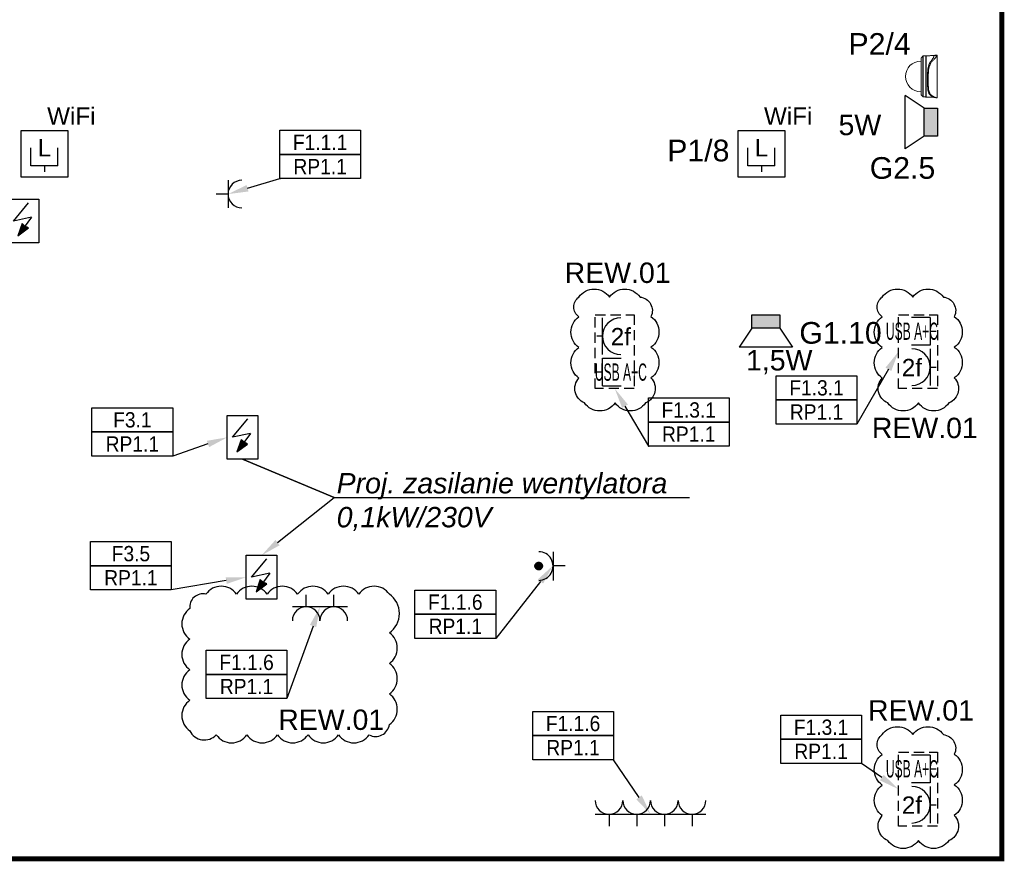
# Model space of a CAD drawing. Header units: millimetres. Extents: x 38232 to 48274, y 14703 to 20376.
# Tile 21 of 23: x 43158 to 44125, y 14738 to 15564. Entities that reach past the tile are written whole.
import ezdxf
from ezdxf import colors
from ezdxf.entities.mleader import LeaderData, LeaderLine
from ezdxf.enums import TextEntityAlignment as Align
from ezdxf.math import Vec2, Vec3

# ---------------------------------------------------------------- set-up
doc = ezdxf.new("R2010")
doc.units = ezdxf.units.MM
doc.linetypes.add('DASHED', pattern=[0.75, 0.5, -0.25])
doc.linetypes.add('PHANTOM', pattern=[12.7, 6.35, -1.27, 1.27, -1.27, 1.27, -1.27])
for name, color, linetype in [('_IE_Adresy_Obwodów', 246, 'Continuous'), ('_IE_Gniazda_230V_IP20', 5, 'Continuous'), ('_IE_Gniazda_230V_IP44', 5, 'Continuous'), ('_IE_Gniazdo_LAN_TV', 5, 'Continuous'), ('_IE_Kamery zewnętrzne', 170, 'Continuous'), ('_IE_Opisy obwodów', 244, 'Continuous'), ('_IE_Punkt_GPD_PPD', 5, 'Continuous'), ('_IE_Punkty_Zasilania', 5, 'Continuous'), ('_IE_Radiowezel', 200, 'Continuous'), ('_IE_Radiowęzeł okablowanie', 190, 'Continuous'), ('_IE_REW01', 30, 'Continuous'), ('_IE_Strefy oddziaływania rozdzielnic elektrycznych', 240, 'Continuous'), ('_IE_Zestaw_PEL', 5, 'Continuous')]:
    doc.layers.add(name, color=color, linetype=linetype)
doc.styles.add('ARIAL', font='arial.ttf')
doc.styles.get("Standard").update_dxf_attribs({"font": 'ARIAL.TTF'})

# ---------------------------------------------------------------- blocks, each defined once
blk = doc.blocks.new('*U5050')
at = {"layer": '_IE_Gniazda_230V_IP20', "color": 5}
for p, q in [((-13.57, -13.57), (13.57, -13.57)), ((0, -13.57), (0, -25.33))]:
    blk.add_line(p, q, dxfattribs=at)
blk.add_arc((0, 0), 13.57, 180, 0, dxfattribs=at)
at = {"layer": '_IE_Gniazda_230V_IP20', "color": 240, "style": 'ARIAL', "flags": 12}
blk.add_attdef('WYS', text='', height=17, rotation=270, dxfattribs=at).set_placement((0, 59.07), align=Align.MIDDLE)
blk.add_attdef('IL', text='', height=17, dxfattribs=at).set_placement((0, 0), align=Align.MIDDLE)
blk = doc.blocks.new('*U5169')
at = {"layer": '_IE_Gniazda_230V_IP20', "color": 5}
for p, q in [((-13.57, 13.57), (-13.57, -13.57)), ((-13.57, 0), (-25.33, 0))]:
    blk.add_line(p, q, dxfattribs=at)
blk.add_arc((0, 0), 13.57, 90, 270, dxfattribs=at)
at = {"layer": '_IE_Gniazda_230V_IP20', "color": 240, "style": 'ARIAL', "flags": 12}
for tag, p in [('IL', (0, 0)), ('WYS3', (59.06, 0.96))]:
    blk.add_attdef(tag, text='', height=17, dxfattribs=at).set_placement(p, align=Align.MIDDLE)
blk = doc.blocks.new('*U7910')
at = {"layer": '_IE_Gniazdo_LAN_TV', "color": 5}
for p, q in [((-13.4, 7.16), (-13.4, 24.99)), ((13.1, 7.16), (13.1, 24.99)), ((13.1, 7.16), (-13.4, 7.16)), ((0, 7.16), (0, 1.52))]:
    blk.add_line(p, q, dxfattribs=at)
at = {"layer": '_IE_Gniazdo_LAN_TV', "color": 170, "ltscale": 20}
blk.add_lwpolyline([(22.82, -3.83), (-22.82, -3.83), (-22.82, 42.13), (22.82, 42.13)], close=True, dxfattribs=at)
at = {"color": 240, "style": 'ARIAL', "flags": 12}
blk.add_attdef('WIFI', text='', height=17, dxfattribs=at).set_placement((26.3, 56.59), align=Align.MIDDLE)
at = {"layer": '_IE_Gniazdo_LAN_TV', "color": 240, "style": 'ARIAL', "flags": 12}
blk.add_attdef('LAN', text='', height=17, dxfattribs=at).set_placement((0, 24.99), align=Align.MIDDLE)
blk = doc.blocks.new('G$C06D19BF9')
at = {"layer": '_IE_Radiowezel'}
h = blk.add_hatch(color=256, dxfattribs=at)
h.dxf.hatch_style = 1
h.paths.add_polyline_path([(13.09, 13.85), (-0.02, 13.83), (0.02, -13.83), (13.13, -13.82)])
at = {"layer": '_IE_Radiowezel', "ltscale": 0.02}
for p, q in [((13.09, 13.85), (31.75, 26.18)), ((31.75, 26.18), (31.81, -26.1)), ((13.13, -13.82), (31.81, -26.1))]:
    blk.add_line(p, q, dxfattribs=at)
blk.add_lwpolyline([(13.09, 13.85), (13.13, -13.82), (0.02, -13.83), (-0.02, 13.83)], close=True, dxfattribs=at)
blk.add_lwpolyline([(13.09, 13.85), (13.13, -13.82)], dxfattribs=at)
blk = doc.blocks.new('A$C6C8F0AEB')
at = {"layer": '_IE_Kamery zewnętrzne', "linetype": 'Continuous', "lineweight": 15}
for p, q in [((151.5, 227.1), (16.5, 227.1)), ((151.5, 225.6), (16.5, 225.6)), ((108.6, 235.3), (17.2, 235.3)), ((17.8, 236.7), (108.3, 236.7)), ((106.3, 241.6), (23.3, 241.6)), ((24.6, 242.1), (105.8, 242.1)), ((105.8, 242.1), (143.5, 242.1)), ((144.8, 241.6), (106.3, 241.6)), ((108.3, 236.7), (150.3, 236.7)), ((150.9, 235.3), (108.6, 235.3)), ((72, 221.2), (71.8, 219.8)), ((153.8, 189.6), (14.3, 189.6))]:
    blk.add_line(p, q, dxfattribs=at)
at = {"layer": '_IE_Kamery zewnętrzne', "linetype": 'PHANTOM', "lineweight": 0}
blk.add_line((152.5, 193.2), (151.3, 200.6), dxfattribs=at)
at = {"layer": '_IE_Kamery zewnętrzne', "linetype": 'Continuous', "lineweight": 15}
for centre, radius, start, end in [((84, 243.2), 50, 0, 180), ((19.2, 235.2), 2, 132, 177), ((24.6, 240.1), 2, 90, 132), ((143.5, 240.1), 2, 48, 90), ((148.9, 235.2), 2, 3, 48), ((81.6, 218.8), 9.8, 174.3275, 179.7907)]:
    blk.add_arc(centre, radius, start, end, dxfattribs=at)
at = {"layer": '_IE_Kamery zewnętrzne', "linetype": 'PHANTOM', "lineweight": 0}
blk.add_arc((150.5, 192.8), 2.03, 1.9674, 9.3093, dxfattribs=at)
at = {"layer": '_IE_Kamery zewnętrzne', "linetype": 'Continuous', "lineweight": 15}
for points in [[(16.5, 225.6), (15.7, 200.9)], [(16.5, 227.1), (16.5, 225.6)], [(17.2, 235.3), (16.7, 227.1)], [(23.3, 241.6), (17.8, 236.7)], [(34, 243.2), (34, 242.1)], [(134, 242.1), (134, 243.2)], [(150.3, 236.7), (144.8, 241.6)], [(151.3, 227.1), (150.9, 235.3)], [(151.5, 225.6), (151.5, 227.1)], [(152.4, 200.9), (151.5, 225.6)], [(14.5, 193.5), (14.5, 193.5)], [(14.4, 193.1), (14.3, 189.6)], [(153.8, 189.6), (153.7, 193.1)], [(153.7, 193.1), (153.7, 193.1)]]:
    blk.add_open_spline(points, degree=1, dxfattribs=at)
for points, knots in [([(71.8, 218.9), (70.4, 218.9), (67.6, 218.8), (63.6, 218.8), (59.5, 218.8), (55.2, 218.7), (50.7, 218.5), (46, 218.2), (41.5, 217.8), (37.6, 217.1), (34.2, 216.2), (31.3, 215.1), (28.7, 213.7), (26.4, 212.1), (24.2, 210.2), (22.2, 208), (20.4, 205.6), (18.8, 202.9), (17.4, 200.2), (16.4, 198), (15.7, 196.3), (15.2, 195.1), (14.8, 194.2), (14.5, 193.5), (14.4, 193.2), (14.4, 193.1), (14.4, 193.1), (14.4, 193.1)], [0, 0, 0, 0, 0.0413913, 0.0827825, 0.1248124, 0.1668422, 0.2203847, 0.2739243, 0.3290324, 0.3841284, 0.4272012, 0.4705759, 0.5131144, 0.5556592, 0.5992864, 0.6429226, 0.6911467, 0.7393804, 0.7881474, 0.8368912, 0.8659941, 0.8950803, 0.925238, 0.9554003, 0.9965292, 0.9989326, 1, 1, 1, 1]), ([(15.7, 201), (15.6, 200.3), (15.4, 199.1), (15.1, 197.2), (14.8, 195.3), (14.5, 194.1), (14.4, 193.4)], [0, 0, 0, 0, 0.249971, 0.499961, 0.749971, 1, 1, 1, 1]), ([(14.5, 193.5), (14.5, 193.4), (14.4, 193.4), (14.4, 193.3), (14.4, 193.2)], [0, 0, 0, 0, 0.588017, 1, 1, 1, 1]), ([(15.7, 200.9), (15.7, 201), (15.8, 201.1), (16.1, 201.8), (16.6, 202.9), (17.3, 204.3), (18.5, 206.3), (20.2, 208.9), (22.4, 211.6), (24.8, 213.9), (27.1, 215.7), (29.7, 217.2), (32.6, 218.4), (35.9, 219.3), (39.6, 220), (43.4, 220.4), (47.4, 220.7), (51.6, 220.9), (56.1, 221), (60.9, 221.1), (66.2, 221.2), (70, 221.2), (72, 221.2)], [0, 0, 0, 0, 0.0234257, 0.0634402, 0.1034671, 0.1451543, 0.1868665, 0.2573195, 0.327782, 0.3762365, 0.4247396, 0.4731344, 0.5232572, 0.5733879, 0.6251226, 0.6768646, 0.726889, 0.7769156, 0.8280454, 0.8791755, 0.9393608, 1, 1, 1, 1]), ([(152.6, 192.9), (152.3, 192.9), (151.7, 192.9), (150.6, 192.9), (149.2, 193.1), (147.6, 193.5), (146, 194.4), (144.4, 195.6), (142.3, 197.4), (139.7, 199.9), (136.6, 203), (133.2, 206.1), (129.5, 209.1), (125.8, 211.5), (122, 213.4), (118, 215), (113.3, 216.4), (108.1, 217.3), (103, 217.9), (98.2, 218.3), (93.4, 218.5), (88.2, 218.7), (82.7, 218.8), (77.2, 218.8), (73.6, 218.9), (71.8, 218.9)], [0, 0, 0, 0, 0.037237, 0.074586, 0.111845, 0.14896, 0.180258, 0.21169, 0.243035, 0.293455, 0.344108, 0.394814, 0.445368, 0.495703, 0.535577, 0.575445, 0.625933, 0.676589, 0.727131, 0.766993, 0.806857, 0.855063, 0.903426, 0.951791, 1, 1, 1, 1]), ([(151.3, 200.6), (151, 200.6), (150.3, 200.6), (148.8, 200.7), (147, 201), (145.2, 201.8), (143.4, 203), (141.4, 204.4), (139, 206.2), (136.2, 208.4), (132.8, 210.8), (129.1, 213.2), (125, 215.4), (120.9, 217.2), (116.6, 218.4), (112.2, 219.3), (107.7, 220), (102.5, 220.5), (96.6, 220.8), (90.2, 221), (83.8, 221.1), (77.8, 221.2), (73.9, 221.2), (72, 221.2)], [0, 0, 0, 0, 0.047011, 0.094082, 0.140988, 0.176744, 0.212695, 0.248777, 0.284714, 0.335004, 0.385555, 0.436103, 0.48645, 0.536569, 0.581255, 0.626122, 0.671031, 0.715773, 0.775032, 0.834441, 0.893711, 0.946855, 1, 1, 1, 1]), ([(151.3, 200.6), (151.5, 200.6), (151.9, 200.6), (152.3, 200.7), (152.4, 200.7), (152.4, 200.8), (152.4, 200.9)], [0, 0, 0, 0, 0.313886, 0.627761, 0.946651, 1, 1, 1, 1]), ([(153.6, 193.4), (153.5, 194.1), (153.3, 195.3), (153, 197.2), (152.7, 199.1), (152.5, 200.3), (152.4, 201)], [0, 0, 0, 0, 0.2500292, 0.500039, 0.7500294, 1, 1, 1, 1]), ([(153.7, 193.1), (153.7, 193.2), (153.7, 193.3), (153.6, 193.4), (153.6, 193.4)], [0, 0, 0, 0, 0.543073, 1, 1, 1, 1])]:
    blk.add_open_spline(points, degree=3, knots=knots, dxfattribs=at)
at = {"layer": '_IE_Kamery zewnętrzne', "linetype": 'PHANTOM', "lineweight": 0}
for points, knots in [([(152.5, 193.2), (152.5, 193.2), (152.7, 193.2), (153.2, 193.2), (153.6, 193.2), (153.7, 193.2), (153.6, 193.4), (153.6, 193.5)], [0, 0, 0, 0, 0.000005, 0.31556, 0.631098, 0.952848, 1, 1, 1, 1]), ([(153.7, 193.1), (153.7, 193.1), (153.6, 192.9), (153.3, 192.9), (152.8, 192.9), (152.6, 192.9)], [0, 0, 0, 0, 0.3088251, 0.6544016, 1, 1, 1, 1])]:
    blk.add_open_spline(points, degree=3, knots=knots, dxfattribs=at)
blk = doc.blocks.new('KWIP')
at = {"layer": '_IE_Kamery zewnętrzne', "lineweight": 5, "ltscale": 10, "xscale": 3.75, "yscale": 3.75, "zscale": 3.75}
blk.add_blockref('A$C6C8F0AEB', (267071, 190001), dxfattribs=at)
blk = doc.blocks.new('*U7952')
at = {"layer": '_IE_Gniazda_230V_IP44'}
h = blk.add_hatch(color=256, dxfattribs=at)
edge = h.paths.add_edge_path()
edge.add_arc((18.26, 18.32), 4.34, 180.18053, 540.18053)
for p, q in [((32.33, 32.47), (32.42, 4.25)), ((32.37, 18.9), (44.13, 18.94))]:
    blk.add_line(p, q, dxfattribs=at)
blk.add_circle((18.26, 18.32), 3.62, dxfattribs=at)
blk.add_arc((18.26, 18.32), 14.11, 270.18053, 90.18053, dxfattribs=at)
blk = doc.blocks.new('_punkt_zasilania')
at = {"layer": '_IE_Punkty_Zasilania'}
blk.add_hatch(color=94, dxfattribs=at).paths.add_polyline_path([(9.55, 7.16), (20.02, 14.82), (16.48, 16.55), (13.76, 19.1)])
at = {"layer": '_IE_Punkty_Zasilania', "color": 5}
for p, q in [((0, 42.94), (30.1, 42.94)), ((0, 0), (0, 42.94)), ((30.1, 42.94), (30.1, 0)), ((30.1, 0), (0, 0))]:
    blk.add_line(p, q, dxfattribs=at)
at = {"layer": '_IE_Punkty_Zasilania', "color": 94}
for p, q in [((5.24, 21.47), (20.04, 39.55)), ((22.96, 25.32), (5.24, 21.47)), ((22.96, 25.32), (9.55, 7.16)), ((13.76, 19.1), (9.55, 7.16)), ((9.55, 7.16), (20.02, 14.82)), ((16.48, 16.55), (13.76, 19.1)), ((20.02, 14.82), (16.48, 16.55))]:
    blk.add_line(p, q, dxfattribs=at)
blk = doc.blocks.new('*U42562')
at = {"layer": '_IE_Zestaw_PEL', "color": 230, "linetype": 'DASHED', "ltscale": 20}
for p, q in [((-2.06, 72.48), (36.24, 72.48)), ((-2.06, 0), (-2.06, 72.48)), ((36.24, 72.48), (36.24, 0)), ((36.24, 0), (-2.06, 0))]:
    blk.add_line(p, q, dxfattribs=at)
at = {"layer": '_IE_Zestaw_PEL'}
for p, q in [((29.09, 69.81), (10.71, 69.81)), ((29.09, 69.81), (29.09, 42.51)), ((29.09, 56.31), (34.72, 56.31)), ((29.09, 42.51), (10.71, 42.51)), ((29.09, 39.09), (29.09, 3.09)), ((29.09, 21.09), (34.72, 21.09))]:
    blk.add_line(p, q, dxfattribs=at)
blk.add_arc((11.09, 21.09), 18, 270, 90, dxfattribs=at)
at = {"layer": '_IE_Zestaw_PEL', "color": 240, "style": 'ARIAL', "flags": 12}
for tag, p in [('L5', (11.09, 56.31)), ('G5', (11.09, 21.09))]:
    blk.add_attdef(tag, text='', height=17, dxfattribs=at).set_placement(p, align=Align.MIDDLE)
blk = doc.blocks.new('*U42561')
at = {"layer": '_IE_Zestaw_PEL', "color": 230, "linetype": 'DASHED', "ltscale": 20}
for p, q in [((-2.06, 72.48), (36.24, 72.48)), ((-2.06, 0), (-2.06, 72.48)), ((36.24, 72.48), (36.24, 0)), ((36.24, 0), (-2.06, 0))]:
    blk.add_line(p, q, dxfattribs=at)
at = {"layer": '_IE_Zestaw_PEL'}
for p, q in [((5.1, 33.39), (5.1, 69.39)), ((5.1, 51.39), (-0.54, 51.39)), ((5.1, 29.98), (23.47, 29.98)), ((5.1, 2.67), (5.1, 29.98)), ((5.1, 16.17), (-0.54, 16.17)), ((5.1, 2.67), (23.47, 2.67))]:
    blk.add_line(p, q, dxfattribs=at)
blk.add_arc((23.1, 51.39), 18, 90, 270, dxfattribs=at)
at = {"layer": '_IE_Zestaw_PEL', "color": 240, "style": 'ARIAL', "flags": 12}
for tag, p in [('G4', (23.1, 51.39)), ('L4', (23.1, 16.17))]:
    blk.add_attdef(tag, text='', height=17, dxfattribs=at).set_placement(p, align=Align.MIDDLE)
blk = doc.blocks.new('*U21588')
at = {"layer": '_IE_Gniazda_230V_IP20', "color": 5}
for p, q in [((-13.57, -13.57), (13.57, -13.57)), ((0, -13.57), (0, -25.33))]:
    blk.add_line(p, q, dxfattribs=at)
blk.add_arc((0, 0), 13.57, 180, 0, dxfattribs=at)
at = {"layer": '_IE_Gniazda_230V_IP20', "color": 240, "style": 'ARIAL', "flags": 12}
blk.add_attdef('WYS', text='', height=17, rotation=270, dxfattribs=at).set_placement((0, 59.07), align=Align.MIDDLE)
blk.add_attdef('IL', text='', height=17, dxfattribs=at).set_placement((0, 0), align=Align.MIDDLE)
blk = doc.blocks.new('*U42845')
at = {"layer": '_IE_Adresy_Obwodów', "color": 7}
for points in [[(-792.5, 474.4), (0, 474.4), (0, 237.2), (-792.5, 237.2)], [(-792.5, 237.2), (0, 237.2), (0, 0), (-792.5, 0)]]:
    blk.add_lwpolyline(points, close=True, dxfattribs=at)
at = {"layer": '_IE_Adresy_Obwodów', "width": 0.9, "flags": 12}
for tag, p in [('ADRES', (-396.2, 355.8)), ('ROZDZ', (-396.2, 118.6))]:
    blk.add_attdef(tag, text='', height=150, dxfattribs=at).set_placement(p, align=Align.MIDDLE)
ml = blk.add_multileader_mtext('Standard')
ml.set_content(' ')
ml.set_leader_properties()
ml.build(insert=Vec2(0, 0))
ml.multileader.update_dxf_attribs({"arrow_head_size": 200})
ctx = ml.context
ctx.base_point, ctx.arrow_head_size, ctx.plane_origin = Vec3(-13.6, 0), 200, Vec3(553.5, 71.8)
ctx.text_align_type = 2
notes = []
notes.append((ctx, [(0, (1, 1, 0), (0, 0), (-1, 0), 8, [(0, [(736.2, 124.5), (0, 0)], 0, [])])]))
ctx.mtext.insert, ctx.mtext.alignment, ctx.mtext.flow_direction = Vec3(-10, 2), 3, 5
for ctx, leaders in notes:
    for number, flags, end, landing, length, lines in leaders:
        leader = LeaderData()
        leader.index, (leader.has_last_leader_line, leader.has_dogleg_vector, leader.attachment_direction) = number, flags
        leader.last_leader_point, leader.dogleg_vector, leader.dogleg_length = Vec3(end), Vec3(landing), length
        for number, points, colour, breaks in lines:
            line = LeaderLine()
            line.index, line.vertices, line.color, line.breaks = number, Vec3.list(points), colors.encode_raw_color(colour), breaks
            leader.lines.append(line)
        ctx.leaders.append(leader)
blk = doc.blocks.new('*U42843')
at = {"layer": '_IE_Adresy_Obwodów', "color": 7}
for points in [[(-792.5, 474.4), (0, 474.4), (0, 237.2), (-792.5, 237.2)], [(-792.5, 237.2), (0, 237.2), (0, 0), (-792.5, 0)]]:
    blk.add_lwpolyline(points, close=True, dxfattribs=at)
at = {"layer": '_IE_Adresy_Obwodów', "width": 0.9, "flags": 12}
for tag, p in [('ADRES', (-396.2, 355.8)), ('ROZDZ', (-396.2, 118.6))]:
    blk.add_attdef(tag, text='', height=150, dxfattribs=at).set_placement(p, align=Align.MIDDLE)
ml = blk.add_multileader_mtext('Standard')
ml.set_content(' ')
ml.set_leader_properties()
ml.build(insert=Vec2(0, 0))
ml.multileader.update_dxf_attribs({"arrow_head_size": 200})
ctx = ml.context
ctx.base_point, ctx.arrow_head_size, ctx.plane_origin = Vec3(-13.6, 0), 200, Vec3(553.5, 71.8)
ctx.text_align_type = 2
notes = []
notes.append((ctx, [(0, (1, 1, 0), (0, 0), (-1, 0), 8, [(0, [(535.1, 184.1), (0, 0)], 0, [])])]))
ctx.mtext.insert, ctx.mtext.alignment, ctx.mtext.flow_direction = Vec3(-10, 2), 3, 5
for ctx, leaders in notes:
    for number, flags, end, landing, length, lines in leaders:
        leader = LeaderData()
        leader.index, (leader.has_last_leader_line, leader.has_dogleg_vector, leader.attachment_direction) = number, flags
        leader.last_leader_point, leader.dogleg_vector, leader.dogleg_length = Vec3(end), Vec3(landing), length
        for number, points, colour, breaks in lines:
            line = LeaderLine()
            line.index, line.vertices, line.color, line.breaks = number, Vec3.list(points), colors.encode_raw_color(colour), breaks
            leader.lines.append(line)
        ctx.leaders.append(leader)
blk = doc.blocks.new('*U36162')
at = {"layer": '_IE_Adresy_Obwodów', "color": 7}
for points in [[(-792.5, 474.4), (0, 474.4), (0, 237.2), (-792.5, 237.2)], [(-792.5, 237.2), (0, 237.2), (0, 0), (-792.5, 0)]]:
    blk.add_lwpolyline(points, close=True, dxfattribs=at)
at = {"layer": '_IE_Adresy_Obwodów', "width": 0.9, "flags": 12}
for tag, p in [('ADRES', (-396.2, 355.8)), ('ROZDZ', (-396.2, 118.6))]:
    blk.add_attdef(tag, text='', height=150, dxfattribs=at).set_placement(p, align=Align.MIDDLE)
ml = blk.add_multileader_mtext('Standard')
ml.set_content(' ')
ml.set_leader_properties()
ml.build(insert=Vec2(0, 0))
ml.multileader.update_dxf_attribs({"arrow_head_size": 200})
ctx = ml.context
ctx.base_point, ctx.arrow_head_size, ctx.plane_origin = Vec3(-784.5, 0), 200, Vec3(-1345.9, 71.8)
notes = []
notes.append((ctx, [(0, (1, 1, 0), (-792.5, 0), (1, 0), 8, [(0, [(-1300.1, -151.7), (-792.5, 0)], 0, [])])]))
ctx.mtext.insert, ctx.mtext.flow_direction = Vec3(-782.5, 2), 5
for ctx, leaders in notes:
    for number, flags, end, landing, length, lines in leaders:
        leader = LeaderData()
        leader.index, (leader.has_last_leader_line, leader.has_dogleg_vector, leader.attachment_direction) = number, flags
        leader.last_leader_point, leader.dogleg_vector, leader.dogleg_length = Vec3(end), Vec3(landing), length
        for number, points, colour, breaks in lines:
            line = LeaderLine()
            line.index, line.vertices, line.color, line.breaks = number, Vec3.list(points), colors.encode_raw_color(colour), breaks
            leader.lines.append(line)
        ctx.leaders.append(leader)
blk = doc.blocks.new('*U42711')
at = {"layer": '_IE_Adresy_Obwodów', "color": 7}
for points in [[(-792.5, 474.4), (0, 474.4), (0, 237.2), (-792.5, 237.2)], [(-792.5, 237.2), (0, 237.2), (0, 0), (-792.5, 0)]]:
    blk.add_lwpolyline(points, close=True, dxfattribs=at)
at = {"layer": '_IE_Adresy_Obwodów', "width": 0.9, "flags": 12}
for tag, p in [('ADRES', (-396.2, 355.8)), ('ROZDZ', (-396.2, 118.6))]:
    blk.add_attdef(tag, text='', height=150, dxfattribs=at).set_placement(p, align=Align.MIDDLE)
ml = blk.add_multileader_mtext('Standard')
ml.set_content(' ')
ml.set_leader_properties()
ml.build(insert=Vec2(0, 0))
ml.multileader.update_dxf_attribs({"arrow_head_size": 200})
ctx = ml.context
ctx.base_point, ctx.arrow_head_size, ctx.plane_origin = Vec3(-13.6, 0), 200, Vec3(553.5, 71.8)
ctx.text_align_type = 2
notes = []
notes.append((ctx, [(0, (1, 1, 0), (0, 0), (-1, 0), 8, [(0, [(364.1, -253.1), (0, 0)], 0, [])])]))
ctx.mtext.insert, ctx.mtext.alignment, ctx.mtext.flow_direction = Vec3(-10, 2), 3, 5
for ctx, leaders in notes:
    for number, flags, end, landing, length, lines in leaders:
        leader = LeaderData()
        leader.index, (leader.has_last_leader_line, leader.has_dogleg_vector, leader.attachment_direction) = number, flags
        leader.last_leader_point, leader.dogleg_vector, leader.dogleg_length = Vec3(end), Vec3(landing), length
        for number, points, colour, breaks in lines:
            line = LeaderLine()
            line.index, line.vertices, line.color, line.breaks = number, Vec3.list(points), colors.encode_raw_color(colour), breaks
            leader.lines.append(line)
        ctx.leaders.append(leader)
blk = doc.blocks.new('*U36187')
at = {"layer": '_IE_Adresy_Obwodów', "color": 7}
for points in [[(-792.5, 474.4), (0, 474.4), (0, 237.2), (-792.5, 237.2)], [(-792.5, 237.2), (0, 237.2), (0, 0), (-792.5, 0)]]:
    blk.add_lwpolyline(points, close=True, dxfattribs=at)
at = {"layer": '_IE_Adresy_Obwodów', "width": 0.9, "flags": 12}
for tag, p in [('ADRES', (-396.2, 355.8)), ('ROZDZ', (-396.2, 118.6))]:
    blk.add_attdef(tag, text='', height=150, dxfattribs=at).set_placement(p, align=Align.MIDDLE)
ml = blk.add_multileader_mtext('Standard')
ml.set_content(' ')
ml.set_leader_properties()
ml.build(insert=Vec2(0, 0))
ml.multileader.update_dxf_attribs({"arrow_head_size": 200})
ctx = ml.context
ctx.base_point, ctx.arrow_head_size, ctx.plane_origin = Vec3(-13.6, 0), 200, Vec3(553.5, 71.8)
ctx.text_align_type = 2
notes = []
notes.append((ctx, [(0, (1, 1, 0), (0, 0), (-1, 0), 8, [(0, [(408.7, 710.9), (0, 0)], 0, [])])]))
ctx.mtext.insert, ctx.mtext.alignment, ctx.mtext.flow_direction = Vec3(-10, 2), 3, 5
for ctx, leaders in notes:
    for number, flags, end, landing, length, lines in leaders:
        leader = LeaderData()
        leader.index, (leader.has_last_leader_line, leader.has_dogleg_vector, leader.attachment_direction) = number, flags
        leader.last_leader_point, leader.dogleg_vector, leader.dogleg_length = Vec3(end), Vec3(landing), length
        for number, points, colour, breaks in lines:
            line = LeaderLine()
            line.index, line.vertices, line.color, line.breaks = number, Vec3.list(points), colors.encode_raw_color(colour), breaks
            leader.lines.append(line)
        ctx.leaders.append(leader)
blk = doc.blocks.new('*U36181')
at = {"layer": '_IE_Adresy_Obwodów', "color": 7}
for points in [[(-792.5, 474.4), (0, 474.4), (0, 237.2), (-792.5, 237.2)], [(-792.5, 237.2), (0, 237.2), (0, 0), (-792.5, 0)]]:
    blk.add_lwpolyline(points, close=True, dxfattribs=at)
at = {"layer": '_IE_Adresy_Obwodów', "width": 0.9, "flags": 12}
for tag, p in [('ADRES', (-396.2, 355.8)), ('ROZDZ', (-396.2, 118.6))]:
    blk.add_attdef(tag, text='', height=150, dxfattribs=at).set_placement(p, align=Align.MIDDLE)
ml = blk.add_multileader_mtext('Standard')
ml.set_content(' ')
ml.set_leader_properties()
ml.build(insert=Vec2(0, 0))
ml.multileader.update_dxf_attribs({"arrow_head_size": 200})
ctx = ml.context
ctx.base_point, ctx.arrow_head_size, ctx.plane_origin = Vec3(-13.6, 0), 200, Vec3(553.5, 71.8)
ctx.text_align_type = 2
notes = []
notes.append((ctx, [(0, (1, 1, 0), (0, 0), (-1, 0), 8, [(0, [(364.1, -534.5), (0, 0)], 0, [])])]))
ctx.mtext.insert, ctx.mtext.alignment, ctx.mtext.flow_direction = Vec3(-10, 2), 3, 5
for ctx, leaders in notes:
    for number, flags, end, landing, length, lines in leaders:
        leader = LeaderData()
        leader.index, (leader.has_last_leader_line, leader.has_dogleg_vector, leader.attachment_direction) = number, flags
        leader.last_leader_point, leader.dogleg_vector, leader.dogleg_length = Vec3(end), Vec3(landing), length
        for number, points, colour, breaks in lines:
            line = LeaderLine()
            line.index, line.vertices, line.color, line.breaks = number, Vec3.list(points), colors.encode_raw_color(colour), breaks
            leader.lines.append(line)
        ctx.leaders.append(leader)
blk = doc.blocks.new('*U42702')
at = {"layer": '_IE_Adresy_Obwodów', "color": 7}
for points in [[(-792.5, 474.4), (0, 474.4), (0, 237.2), (-792.5, 237.2)], [(-792.5, 237.2), (0, 237.2), (0, 0), (-792.5, 0)]]:
    blk.add_lwpolyline(points, close=True, dxfattribs=at)
at = {"layer": '_IE_Adresy_Obwodów', "width": 0.9, "flags": 12}
for tag, p in [('ADRES', (-396.2, 355.8)), ('ROZDZ', (-396.2, 118.6))]:
    blk.add_attdef(tag, text='', height=150, dxfattribs=at).set_placement(p, align=Align.MIDDLE)
ml = blk.add_multileader_mtext('Standard')
ml.set_content(' ')
ml.set_leader_properties()
ml.build(insert=Vec2(0, 0))
ml.multileader.update_dxf_attribs({"arrow_head_size": 200})
ctx = ml.context
ctx.base_point, ctx.arrow_head_size, ctx.plane_origin = Vec3(-13.6, 0), 200, Vec3(553.5, 71.8)
ctx.text_align_type = 2
notes = []
notes.append((ctx, [(0, (1, 1, 0), (0, 0), (-1, 0), 8, [(0, [(324.6, 900.4), (0, 0)], 0, [])])]))
ctx.mtext.insert, ctx.mtext.alignment, ctx.mtext.flow_direction = Vec3(-10, 2), 3, 5
for ctx, leaders in notes:
    for number, flags, end, landing, length, lines in leaders:
        leader = LeaderData()
        leader.index, (leader.has_last_leader_line, leader.has_dogleg_vector, leader.attachment_direction) = number, flags
        leader.last_leader_point, leader.dogleg_vector, leader.dogleg_length = Vec3(end), Vec3(landing), length
        for number, points, colour, breaks in lines:
            line = LeaderLine()
            line.index, line.vertices, line.color, line.breaks = number, Vec3.list(points), colors.encode_raw_color(colour), breaks
            leader.lines.append(line)
        ctx.leaders.append(leader)
blk = doc.blocks.new('*U36185')
at = {"layer": '_IE_Adresy_Obwodów', "color": 7}
for points in [[(-792.5, 474.4), (0, 474.4), (0, 237.2), (-792.5, 237.2)], [(-792.5, 237.2), (0, 237.2), (0, 0), (-792.5, 0)]]:
    blk.add_lwpolyline(points, close=True, dxfattribs=at)
at = {"layer": '_IE_Adresy_Obwodów', "width": 0.9, "flags": 12}
for tag, p in [('ADRES', (-396.2, 355.8)), ('ROZDZ', (-396.2, 118.6))]:
    blk.add_attdef(tag, text='', height=150, dxfattribs=at).set_placement(p, align=Align.MIDDLE)
ml = blk.add_multileader_mtext('Standard')
ml.set_content(' ')
ml.set_leader_properties()
ml.build(insert=Vec2(0, 0))
ml.multileader.update_dxf_attribs({"arrow_head_size": 200})
ctx = ml.context
ctx.base_point, ctx.arrow_head_size, ctx.plane_origin = Vec3(-13.6, 0), 200, Vec3(553.5, 71.8)
ctx.text_align_type = 2
notes = []
notes.append((ctx, [(0, (1, 1, 0), (0, 0), (-1, 0), 8, [(0, [(563.1, 715.2), (0, 0)], 0, [])])]))
ctx.mtext.insert, ctx.mtext.alignment, ctx.mtext.flow_direction = Vec3(-10, 2), 3, 5
for ctx, leaders in notes:
    for number, flags, end, landing, length, lines in leaders:
        leader = LeaderData()
        leader.index, (leader.has_last_leader_line, leader.has_dogleg_vector, leader.attachment_direction) = number, flags
        leader.last_leader_point, leader.dogleg_vector, leader.dogleg_length = Vec3(end), Vec3(landing), length
        for number, points, colour, breaks in lines:
            line = LeaderLine()
            line.index, line.vertices, line.color, line.breaks = number, Vec3.list(points), colors.encode_raw_color(colour), breaks
            leader.lines.append(line)
        ctx.leaders.append(leader)
blk = doc.blocks.new('*U36188')
at = {"layer": '_IE_Adresy_Obwodów', "color": 7}
for points in [[(-792.5, 474.4), (0, 474.4), (0, 237.2), (-792.5, 237.2)], [(-792.5, 237.2), (0, 237.2), (0, 0), (-792.5, 0)]]:
    blk.add_lwpolyline(points, close=True, dxfattribs=at)
at = {"layer": '_IE_Adresy_Obwodów', "width": 0.9, "flags": 12}
for tag, p in [('ADRES', (-396.2, 355.8)), ('ROZDZ', (-396.2, 118.6))]:
    blk.add_attdef(tag, text='', height=150, dxfattribs=at).set_placement(p, align=Align.MIDDLE)
ml = blk.add_multileader_mtext('Standard')
ml.set_content(' ')
ml.set_leader_properties()
ml.build(insert=Vec2(0, 0))
ml.multileader.update_dxf_attribs({"arrow_head_size": 200})
ctx = ml.context
ctx.base_point, ctx.arrow_head_size, ctx.plane_origin = Vec3(-784.5, 0), 200, Vec3(-1345.9, 71.8)
notes = []
notes.append((ctx, [(0, (1, 1, 0), (-792.5, 0), (1, 0), 8, [(0, [(-1122.6, 565.8), (-792.5, 0)], 0, [])])]))
ctx.mtext.insert, ctx.mtext.flow_direction = Vec3(-782.5, 2), 5
for ctx, leaders in notes:
    for number, flags, end, landing, length, lines in leaders:
        leader = LeaderData()
        leader.index, (leader.has_last_leader_line, leader.has_dogleg_vector, leader.attachment_direction) = number, flags
        leader.last_leader_point, leader.dogleg_vector, leader.dogleg_length = Vec3(end), Vec3(landing), length
        for number, points, colour, breaks in lines:
            line = LeaderLine()
            line.index, line.vertices, line.color, line.breaks = number, Vec3.list(points), colors.encode_raw_color(colour), breaks
            leader.lines.append(line)
        ctx.leaders.append(leader)

msp = doc.modelspace()

# ---------------------------------------------------------------- linework, layer by layer
at = {"layer": '_IE_REW01'}
for points in [[(43707.28, 15292.14, -0.5206), (43737.28, 15292.14, -0.5206), (43767.28, 15292.14, -0.5206), (43778.05, 15272.92, -0.5206), (43778.05, 15242.92, -0.5206), (43778.05, 15212.92, -0.5206), (43772.79, 15188.18, -0.5206), (43742.79, 15188.18, -0.5206), (43712.79, 15188.18, -0.5206), (43707.28, 15212.67, -0.5206), (43707.28, 15242.67, -0.5206), (43707.28, 15272.67, -0.5206), (43707.28, 15292.14, -0.5206)], [(44004.97, 15292.14, -0.5206), (44034.97, 15292.14, -0.5206), (44064.97, 15292.14, -0.5206), (44075.75, 15272.92, -0.5206), (44075.75, 15242.92, -0.5206), (44075.75, 15212.92, -0.5206), (44070.49, 15188.18, -0.5206), (44040.49, 15188.18, -0.5206), (44010.49, 15188.18, -0.5206), (44004.97, 15212.67, -0.5206), (44004.97, 15242.67, -0.5206), (44004.97, 15272.67, -0.5206), (44004.97, 15292.14, -0.5206)], [(43521.28, 15000.51, 0.5206), (43491.28, 15000.51, 0.5206), (43461.28, 15000.51, 0.5206), (43431.28, 15000.51, 0.5206), (43401.28, 15000.51, 0.5206), (43371.28, 15000.51, 0.5206), (43341.28, 15000.51, 0.5206), (43325.41, 14986.38, 0.5206), (43325.41, 14956.38, 0.5206), (43325.41, 14926.38, 0.5206), (43325.41, 14896.38, 0.5206), (43325.41, 14866.38, 0.5206), (43351.43, 14862.41, 0.5206), (43381.43, 14862.41, 0.5206), (43411.43, 14862.41, 0.5206), (43441.43, 14862.41, 0.5206), (43471.43, 14862.41, 0.5206), (43501.43, 14862.41, 0.5206), (43521.28, 14872.56, 0.5206), (43521.28, 14902.56, 0.5206), (43521.28, 14932.56, 0.5206), (43521.28, 14962.56, 0.5206), (43521.28, 15000.51, 0.5206)], [(44004.97, 14862.63, -0.5206), (44034.97, 14862.63, -0.5206), (44064.97, 14862.63, -0.5206), (44075.75, 14843.4, -0.5206), (44075.75, 14813.4, -0.5206), (44075.75, 14783.4, -0.5206), (44070.49, 14758.66, -0.5206), (44040.49, 14758.66, -0.5206), (44010.49, 14758.66, -0.5206), (44004.97, 14783.15, -0.5206), (44004.97, 14813.15, -0.5206), (44004.97, 14843.15, -0.5206), (44004.97, 14862.63, -0.5206)]]:
    msp.add_lwpolyline(points, format="xyb", close=True, dxfattribs=at)
at = {"layer": '_IE_Strefy oddziaływania rozdzielnic elektrycznych', "linetype": 'DASHED', "ltscale": 10, "const_width": 5}
msp.add_lwpolyline([(38272.3, 16263.81), (44122.3, 16263.81), (44122.3, 14740.81), (38272.3, 14740.81)], close=True, dxfattribs=at)

# ---------------------------------------------------------------- block references
for p, rotation in [((44059.3, 15463.81), 180), ((43890.8, 15274.81), 270)]:
    msp.add_blockref('G$C06D19BF9', p, dxfattribs=dict(rotation=rotation))
at = {"layer": '_IE_Adresy_Obwodów', "xscale": 0.1, "yscale": 0.1, "zscale": 0.1}
for name, p, values in [('*U36162', (43492.94, 15408.37, 250), {'ADRES': 'F1.1.1', 'ROZDZ': 'RP1.1'}), ('*U36187', (43980.13, 15167.47), {'ADRES': 'F1.3.1', 'ROZDZ': 'RP1.1'}), ('*U36188', (43854.71, 15145.75), {'ADRES': 'F1.3.1', 'ROZDZ': 'RP1.1'}), ('*U42843', (43308.68, 15136.06), {'ADRES': 'F3.1', 'ROZDZ': 'RP1.1'}), ('*U42845', (43307.25, 15004.73), {'ADRES': 'F3.5', 'ROZDZ': 'RP1.1'}), ('*U36185', (43625.63, 14957.14), {'ADRES': 'F1.1.6', 'ROZDZ': 'RP1.1'}), ('*U42702', (43420.73, 14898.01), {'ADRES': 'F1.1.6', 'ROZDZ': 'RP1.1'}), ('*U36181', (43741.18, 14838.02), {'ADRES': 'F1.1.6', 'ROZDZ': 'RP1.1'}), ('*U42711', (43984.59, 14834.36), {'ADRES': 'F1.3.1', 'ROZDZ': 'RP1.1'})]:
    msp.add_blockref(name, p, dxfattribs=at).add_auto_attribs(values)
at = {"layer": '_IE_Gniazda_230V_IP20'}
for name, p in [('*U5169', (43376.5, 15393.2, 250)), ('*U5050', (43736.87, 14798.14)), ('*U5050', (43764.02, 14798.14)), ('*U5050', (43791.16, 14798.14)), ('*U5050', (43818.3, 14798.14))]:
    msp.add_blockref(name, p, dxfattribs=at)
at = {"layer": '_IE_Gniazda_230V_IP20', "rotation": 180}
for p in [(43439.62, 14974.48), (43466.76, 14974.48)]:
    msp.add_blockref('*U21588', p, dxfattribs=at)
at = {"layer": '_IE_Gniazda_230V_IP44', "rotation": 359.8194695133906}
msp.add_blockref('*U7952', (43649.51, 15009.86), dxfattribs=at)
at = {"layer": '_IE_Gniazdo_LAN_TV'}
for p in [(43182.86, 15413.64), (43886.42, 15413.64)]:
    msp.add_blockref('*U7910', p, dxfattribs=at).add_auto_attribs({'LAN': 'L', 'WIFI': 'WiFi'})
at = {"layer": '_IE_Kamery zewnętrzne', "xscale": 0.07999999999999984, "yscale": 0.07999999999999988, "zscale": 0.07999999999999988, "rotation": 90.02023265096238}
msp.add_blockref('KWIP', (59323.42, -5876.8), dxfattribs=at)
at = {"layer": '_IE_Punkty_Zasilania'}
for p in [(43147.02, 15345.21), (43362.19, 15133.01), (43380.88, 14995.71)]:
    msp.add_blockref('_punkt_zasilania', p, dxfattribs=at)
at = {"layer": '_IE_Zestaw_PEL'}
ref = msp.add_blockref('*U42561', (43725.36, 15202.32), dxfattribs=at)
ref.add_attrib('L4', 'USB A+C', dxfattribs={"color": 240, "height": 17, "style": 'ARIAL', "width": 0.5, "flags": 12}).set_placement((43748.46, 15218.5), align=Align.MIDDLE)
ref.add_attrib('G4', '2f', dxfattribs={"color": 240, "height": 17, "style": 'ARIAL', "flags": 12}).set_placement((43748.46, 15253.72), align=Align.MIDDLE)
ref = msp.add_blockref('*U42562', (44023.06, 15202.32), dxfattribs=at)
ref.add_attrib('L5', 'USB A+C', dxfattribs={"color": 240, "height": 17, "style": 'ARIAL', "width": 0.5, "flags": 12}).set_placement((44034.14, 15258.64), align=Align.MIDDLE)
ref.add_attrib('G5', '2f', dxfattribs={"color": 240, "height": 17, "style": 'ARIAL', "flags": 12}).set_placement((44034.14, 15223.42), align=Align.MIDDLE)
ref = msp.add_blockref('*U42562', (44023.06, 14772.81), dxfattribs=at)
ref.add_attrib('L5', 'USB A+C', dxfattribs={"color": 240, "height": 17, "style": 'ARIAL', "width": 0.5, "flags": 12}).set_placement((44034.14, 14829.12), align=Align.MIDDLE)
ref.add_attrib('G5', '2f', dxfattribs={"color": 240, "height": 17, "style": 'ARIAL', "flags": 12}).set_placement((44034.14, 14793.9), align=Align.MIDDLE)

# ---------------------------------------------------------------- texts
at = {"layer": '_IE_Punkt_GPD_PPD', "char_height": 17, "width": 908.1112, "attachment_point": 1}
for s, insert in [('{\\H1.25x;P2/4}', (43971.86, 15551.2)), ('{\\H1.25x;P1/8}', (43794.01, 15446.61))]:
    msp.add_mtext(s, dxfattribs=dict(at, insert=insert))
at = {"layer": '_IE_Radiowezel', "char_height": 20, "width": 103.8917, "attachment_point": 1, "style": 'ARIAL'}
for s, insert in [('5W', (43962.1, 15471.04)), ('1,5W', (43871.3, 15240.08))]:
    msp.add_mtext(s, dxfattribs=dict(at, insert=insert))
at = {"layer": '_IE_Radiowęzeł okablowanie', "char_height": 17, "width": 908.1112, "attachment_point": 1}
for s, insert in [('{\\H1.25x;G2.5}', (43992.7, 15429.49)), ('{\\H1.25x;G1.10}', (43923.64, 15267.63))]:
    msp.add_mtext(s, dxfattribs=dict(at, insert=insert))
at = {"layer": '_IE_REW01', "char_height": 20, "width": 190.5972, "attachment_point": 1}
for insert in [(43693.3, 15325.99), (43994.79, 15173.69), (43991, 14896.47), (43412.18, 14887.28)]:
    msp.add_mtext('REW.01', dxfattribs=dict(at, insert=insert))

# ---------------------------------------------------------------- leaders
at = {"layer": '_IE_Opisy obwodów'}
ml = msp.add_multileader_mtext('Standard', dxfattribs=at)
ml.set_content('{\\fArial|b0|i1|c238|p34;Proj. zasilanie wentylatora \\P0,1kW/230V}', color=256)
ml.set_leader_properties()
ml.build(insert=Vec2(0, 0))
ml.multileader.update_dxf_attribs({"text_left_attachment_type": 6, "text_right_attachment_type": 6, "dogleg_length": 0.36, "arrow_head_size": 20})
ctx = ml.context
ctx.base_point, ctx.char_height, ctx.arrow_head_size, ctx.plane_origin = Vec3(43467.57, 15095.43), 20, 20, Vec3(43491.24, 14599.47)
ctx.left_attachment, ctx.right_attachment = 6, 6
notes = []
notes.append((ctx, [(1, (1, 1, 0), (43467.21, 15095.43), (1, 0), 0.36, [(0, [(43395.92, 15038.66), (43467.21, 15095.43), (43377.24, 15133.01), (43467.21, 15095.43)], 0, [])])]))
ctx.mtext.insert, ctx.mtext.flow_direction = Vec3(43469.57, 15119.47), 5
for ctx, leaders in notes:
    for number, flags, end, landing, length, lines in leaders:
        leader = LeaderData()
        leader.index, (leader.has_last_leader_line, leader.has_dogleg_vector, leader.attachment_direction) = number, flags
        leader.last_leader_point, leader.dogleg_vector, leader.dogleg_length = Vec3(end), Vec3(landing), length
        for number, points, colour, breaks in lines:
            line = LeaderLine()
            line.index, line.vertices, line.color, line.breaks = number, Vec3.list(points), colors.encode_raw_color(colour), breaks
            leader.lines.append(line)
        ctx.leaders.append(leader)

doc.saveas('drawing.dxf')
